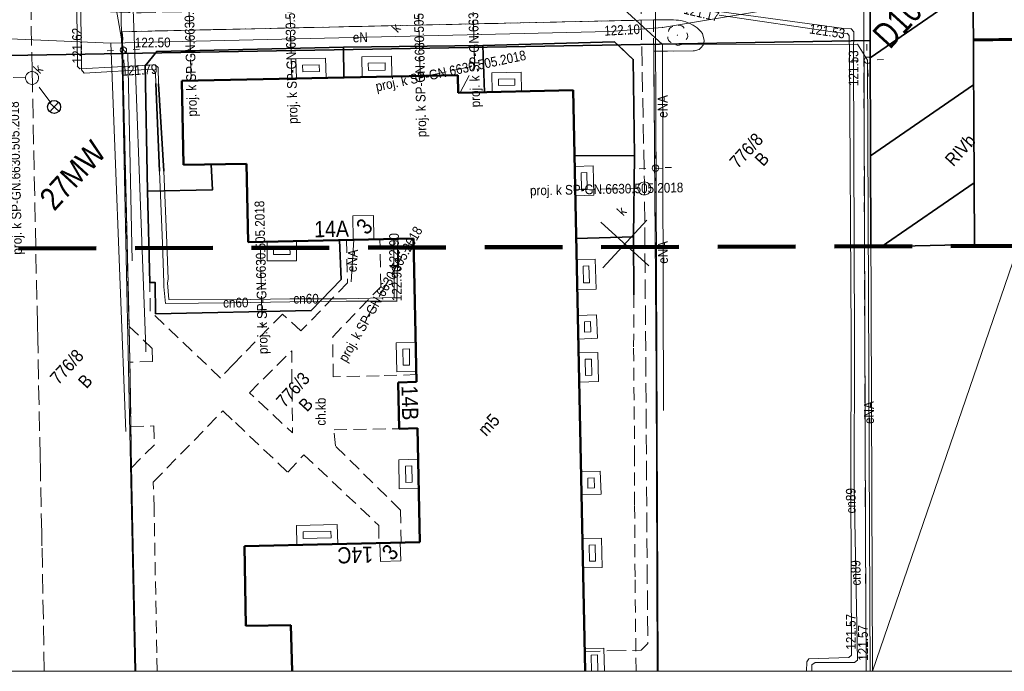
# Model space of a CAD drawing. Header units: metres. Extents: x 0 to 6446955, y 0 to 5658558.
# Tile 6 of 188: x 6441570 to 6441646, y 5653932 to 5653982. Entities that reach past the tile are written whole.
import ezdxf
from ezdxf.enums import TextEntityAlignment as Align

# ---------------------------------------------------------------- set-up
doc = ezdxf.new("R2010")
doc.units = ezdxf.units.M
doc.header["$MEASUREMENT"] = 0
for name, pattern in [('1.0_0.5', [1.5, 1, -0.5]), ('1.5_0.5', [2, 1.5, -0.5]), ('2', [0.9, 0.6, -0.3]), ('219-500', [0]), ('PRZER2-1', [3, 2, -1]), ('PRZER3-1', [4, 3, -1])]:
    doc.linetypes.add(name, pattern=pattern)
doc.layers.get('0').update_dxf_attribs({"color": 2, "linetype": 'CONTINUOUS', "lineweight": 5})
doc.layers.add('1ramki', color=7, linetype='PRZER2-1', lineweight=18)
doc.layers.add('z - MPZT', color=121, linetype='PRZER3-1', lineweight=18)
for name, color, linetype in [('209-oznaczenie konturu klasyfikacyjnego', 7, 'CONTINUOUS'), ('210-oznaczenie konturu użytku gruntowego', 7, 'CONTINUOUS'), ('211-numer działki ewidencyjnej', 7, 'CONTINUOUS'), ('217-kontur klasyfikacyjny', 7, 'CONTINUOUS'), ('218-kontur użytku gruntowego', 7, 'CONTINUOUS'), ('219-działka ewidencyjna', 7, 'CONTINUOUS'), ('238-Punkt adresowy budynku', 7, 'CONTINUOUS'), ('312-budynek ewidencyjny', 7, 'CONTINUOUS'), ('312-oznaczenie budynku ewidencyjnego-Atr117', 7, 'CONTINUOUS'), ('320-blok - kondygnacja nadziemna', 7, 'CONTINUOUS'), ('320-blok - kondygnacja nadziemna-Atr25', 7, 'CONTINUOUS'), ('chodnik', 7, 'CONTINUOUS'), ('chodnik-Atr17', 7, 'CONTINUOUS'), ('drzewo liściaste', 7, 'CONTINUOUS'), ('jezdnia', 7, 'CONTINUOUS'), ('krawężnik', 7, 'CONTINUOUS'), ('latarnia', 7, 'CONTINUOUS'), ('obudowa ochronna przewodu', 7, 'CONTINUOUS'), ('ogrodzenie trwałe', 7, 'CONTINUOUS'), ('Opis_PZ', 24, 'CONTINUOUS'), ('przewód ciepłowniczy', 7, 'CONTINUOUS'), ('przewód ciepłowniczy-Atr1', 7, 'CONTINUOUS'), ('przewód elektroenergetyczny podziemny', 7, 'CONTINUOUS'), ('przewód elektroenergetyczny podziemny-Atr1', 7, 'CONTINUOUS'), ('przewód kanalizacyjny - ob. projektowany', 7, 'CONTINUOUS'), ('przewód kanalizacyjny - ob. projektowany-Atr1', 7, 'CONTINUOUS'), ('przewód telekomunikacyjny podziemny', 7, 'CONTINUOUS'), ('rzedna', 7, 'CONTINUOUS'), ('rzedna-Atr2', 7, 'CONTINUOUS'), ('studnia kanalizacyjna - ob. projektowany', 7, 'CONTINUOUS'), ('studnia kanalizacyjna - ob. projektowany-Atr17', 7, 'CONTINUOUS'), ('taras', 7, 'CONTINUOUS'), ('wylot kanału - ob. projektowany', 7, 'CONTINUOUS'), ('Zakres', 7, 'CONTINUOUS')]:
    doc.layers.add(name, color=color, linetype=linetype)
doc.styles.add('MapaZas', font='geodezja.shx', dxfattribs={"width": 0.9})
doc.styles.get("Standard").update_dxf_attribs({"font": 'Working1250', "width": 0.75})
doc.linetypes.add('902-500', pattern='A,3.75,0,[1,ksztalty.shx,S=0.5,R=0,X=0,Y=0],3.75', length=7.5)
doc.linetypes.add('NLZ', pattern='A,3,-1,[35,msgB.shx,S=0.008,R=0,X=-0.5,Y=0],3', length=7)
doc.linetypes.add('OLZ', pattern='A,3,-1,[36,msgB.shx,S=0.008,R=0,X=-0.5,Y=0],3', length=7)

# ---------------------------------------------------------------- blocks, each defined once
blk = doc.blocks.new('PW01')
at = {"linetype": 'Continuous', "lineweight": 13}
h = blk.add_hatch(color=0, dxfattribs=at)
edge = h.paths.add_edge_path()
edge.add_arc((0, 0), 0.045, 0, 360)
blk = doc.blocks.new('SM01')
at = {"color": 0, "linetype": 'Continuous', "lineweight": 13}
for p, q in [((-0.53, 0.531), (-0.883, 0.884)), ((0.531, 0.531), (0.884, 0.884)), ((-0.53, -0.53), (-0.883, -0.883)), ((0.531, -0.53), (0.884, -0.883))]:
    blk.add_line(p, q, dxfattribs=at)
blk.add_circle((0, 0), 0.25, dxfattribs=at)
blk = doc.blocks.new('OP021')
at = {"linetype": 'Continuous', "lineweight": 13}
h = blk.add_hatch(color=0, dxfattribs=at)
edge = h.paths.add_edge_path()
edge.add_arc((0, 0), 0.05, 0, 360)
at = {"color": 0, "linetype": 'Continuous', "lineweight": 13}
for centre, start, end in [((0, 0.4), 49.272, 130.728), ((-0.38, 0.124), 121.308, 202.548), ((0.38, 0.124), 337.452, 58.692), ((-0.235, -0.324), 193.221, 274.871), ((0.235, -0.324), 265.129, 346.779)]:
    blk.add_arc(centre, 0.4, start, end, dxfattribs=at)
blk = doc.blocks.new('SUKE')
at = {"color": 0, "linetype": 'Continuous'}
for p, q in [((-0.5, 0), (0.5, 0)), ((0, 0.5), (0, -0.5))]:
    blk.add_line(p, q, dxfattribs=at)
blk.add_circle((-0.001, -0.001), 0.5, dxfattribs=at)

msp = doc.modelspace()

# ---------------------------------------------------------------- hatches: boundary and pattern name
at = {"layer": 'z - MPZT', "linetype": 'Continuous', "lineweight": 35}
h = msp.add_hatch(dxfattribs=at)
h.set_pattern_fill('ANSI31', color=0, scale=50, angle=169.52228)
h.set_pattern_definition([(214.52228374, (6262555.529, -2915168.678), (3.5420419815, -5.149411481), [])])
h.paths.add_polyline_path([(6441636.039, 5653988.592), (6441644.041, 5653988.696), (6441644.167, 5653964.845), (6441636.168, 5653964.653), (6441636.081, 5653987.497)])

# ---------------------------------------------------------------- linework, layer by layer
at = {"color": 0, "lineweight": 13}
for p, q in [((6441615.478, 5653963.041), (6441618.855, 5653966.729)), ((6441615.478, 5653963.041), (6441618.855, 5653966.729)), ((6441619.01, 5653963.197), (6441615.323, 5653966.573)), ((6441619.01, 5653963.197), (6441615.323, 5653966.573))]:
    msp.add_line(p, q, dxfattribs=at)
at = {"layer": '1ramki', "color": 0, "linetype": 'Continuous', "lineweight": 18, "flags": 128}
msp.add_lwpolyline([(6441510.604, 5654071.913), (6441940.534, 5654071.913), (6441940.63, 5653931.905), (6441510.701, 5653931.905)], close=True, dxfattribs=at)
msp.add_lwpolyline([(6441510.604, 5654071.913), (6441940.534, 5654071.913), (6441940.63, 5653931.905), (6441510.701, 5653931.905)], close=True, dxfattribs=at)
at = {"layer": '217-kontur klasyfikacyjny', "color": 0, "linetype": 'Continuous', "lineweight": 13}
msp.add_line((6441636.293, 5653931.902), (6441636.293, 5653931.905), dxfattribs=at)
at = {"layer": '217-kontur klasyfikacyjny', "color": 0, "linetype": 'Continuous', "lineweight": 13, "flags": 128}
for points in [[(6441636.293, 5653931.902), (6441655.839, 5653988.848)], [(6441655.839, 5653988.848), (6441636.293, 5653931.902)], [(6441636.081, 5653987.497), (6441636.293, 5653931.902)]]:
    msp.add_lwpolyline(points, dxfattribs=at)
at = {"layer": '218-kontur użytku gruntowego', "color": 0, "linetype": 'Continuous', "lineweight": 13}
for p, q in [((6441636.293, 5653931.905), (6441636.293, 5653931.902)), ((6441636.293, 5653931.902), (6441636.293, 5653931.905))]:
    msp.add_line(p, q, dxfattribs=at)
at = {"layer": '218-kontur użytku gruntowego', "color": 0, "linetype": 'Continuous', "lineweight": 13, "flags": 128}
for points in [[(6441636.293, 5653931.902), (6441636.081, 5653987.497)], [(6441636.081, 5653987.497), (6441636.293, 5653931.902)]]:
    msp.add_lwpolyline(points, dxfattribs=at)
at = {"layer": '219-działka ewidencyjna', "color": 0, "linetype": '219-500', "lineweight": 13}
for points in [[(6441578.175, 5653987.204), (6441579.337, 5653931.905)], [(6441619.512, 5653987.468), (6441619.732, 5653931.905)], [(6441636.293, 5653931.905), (6441636.081, 5653987.497)]]:
    msp.add_lwpolyline(points, dxfattribs=at)
at = {"layer": '312-budynek ewidencyjny', "color": 0, "linetype": 'Continuous', "lineweight": 50, "flags": 128}
for points in [[(6441582.949, 5653977.477), (6441604.27, 5653977.913)], [(6441583.093, 5653971), (6441582.949, 5653977.477)], [(6441604.27, 5653977.913), (6441604.308, 5653976.563)], [(6441604.308, 5653976.563), (6441613.169, 5653976.748)], [(6441587.952, 5653971.079), (6441583.093, 5653971)], [(6441588.084, 5653965.033), (6441587.952, 5653971.079)], [(6441600.847, 5653965.306), (6441588.084, 5653965.033)], [(6441601.08, 5653954.232), (6441600.847, 5653965.306)], [(6441599.666, 5653954.198), (6441601.08, 5653954.232)], [(6441599.753, 5653950.62), (6441599.666, 5653954.198)], [(6441601.153, 5653950.654), (6441599.753, 5653950.62)], [(6441601.342, 5653941.857), (6441601.153, 5653950.654)], [(6441587.809, 5653941.544), (6441601.342, 5653941.857)], [(6441587.903, 5653935.397), (6441587.809, 5653941.544)], [(6441591.382, 5653935.466), (6441587.903, 5653935.397)]]:
    msp.add_lwpolyline(points, dxfattribs=at)
at = {"layer": '312-budynek ewidencyjny', "color": 0, "linetype": 'Continuous', "lineweight": 50}
for points in [[(6441613.169, 5653976.748), (6441614.101, 5653931.905)], [(6441591.48, 5653931.905), (6441591.382, 5653935.466)]]:
    msp.add_lwpolyline(points, dxfattribs=at)
at = {"layer": '320-blok - kondygnacja nadziemna', "color": 0, "linetype": 'Continuous', "lineweight": 13, "flags": 128}
for points in [[(6441596.162, 5653967.06), (6441596.194, 5653965.214), (6441597.793, 5653965.242), (6441597.753, 5653967.094)], [(6441599.863, 5653940.419), (6441599.822, 5653941.825), (6441598.259, 5653941.792), (6441598.293, 5653940.378)]]:
    msp.add_lwpolyline(points, close=True, dxfattribs=at)
at = {"layer": 'chodnik', "color": 0, "linetype": '1.0_0.5', "lineweight": 13}
for points in [[(6441619.669, 5653931.905), (6441619.598, 5653954.835), (6441619.399, 5653979.762), (6441619.377, 5653982.182), (6441578.344, 5653981.273), (6441578.879, 5653958.52), (6441580.667, 5653956.815), (6441580.704, 5653955.819), (6441578.944, 5653955.762), (6441579.022, 5653950.783), (6441580.789, 5653950.832), (6441580.839, 5653949.376), (6441579.063, 5653947.6), (6441579.397, 5653931.905)], [(6441581.055, 5653931.905), (6441581.015, 5653933.324), (6441580.822, 5653944.457), (6441580.754, 5653946.499), (6441586.124, 5653951.995), (6441587.098, 5653951.089), (6441591.139, 5653947.254), (6441592.382, 5653948.611), (6441598.164, 5653943.154), (6441598.189, 5653941.789), (6441599.886, 5653941.821), (6441599.846, 5653944.339), (6441594.822, 5653949.292), (6441594.711, 5653950.533), (6441599.753, 5653950.62), (6441599.666, 5653954.198), (6441601.08, 5653954.232), (6441601.07, 5653954.798), (6441598.207, 5653954.707), (6441594.643, 5653954.635), (6441594.607, 5653957.705), (6441598.322, 5653961.585), (6441598.252, 5653965.255), (6441595.678, 5653965.198), (6441595.746, 5653961.882), (6441592.159, 5653958.17), (6441590.735, 5653959.474), (6441586.942, 5653955.612), (6441585.942, 5653954.535), (6441580.519, 5653959.689), (6441580.479, 5653961.896), (6441580.316, 5653968.959), (6441580.131, 5653978.634), (6441581.016, 5653979.749), (6441595.433, 5653980.079), (6441606.2, 5653980.214), (6441616.366, 5653980.492), (6441617.82, 5653979.133), (6441617.907, 5653971.705), (6441617.828, 5653965.445), (6441617.871, 5653960.945), (6441617.847, 5653956.832), (6441617.92, 5653948.738), (6441617.921, 5653944.696), (6441617.955, 5653938.944), (6441618.031, 5653931.905)]]:
    msp.add_lwpolyline(points, dxfattribs=at)
at = {"layer": 'chodnik', "color": 0, "linetype": '1.0_0.5', "lineweight": 13, "flags": 128}
msp.add_lwpolyline([(6441588.172, 5653953.401), (6441591.441, 5653956.631), (6441591.5, 5653950.299)], close=True, dxfattribs=at)
at = {"layer": 'jezdnia', "color": 0, "linetype": '1.5_0.5', "lineweight": 13}
for points in [[(6441635.804, 5653931.905), (6441635.744, 5653942.587), (6441635.611, 5653983.045)], [(6441579.397, 5653931.905), (6441579.063, 5653947.6), (6441579.022, 5653950.783), (6441578.944, 5653955.762), (6441578.879, 5653958.52), (6441578.344, 5653981.273), (6441619.377, 5653982.182), (6441620.92, 5653982.179), (6441621.119, 5653982.173), (6441621.31, 5653982.161), (6441621.503, 5653982.134), (6441621.696, 5653982.093), (6441621.882, 5653982.03), (6441622.069, 5653981.968), (6441622.25, 5653981.883), (6441622.453, 5653981.765), (6441622.592, 5653981.679), (6441622.745, 5653981.566), (6441622.893, 5653981.43), (6441623.026, 5653981.295), (6441623.16, 5653981.145), (6441623.305, 5653980.592), (6441623.277, 5653980.414), (6441623.246, 5653980.321), (6441623.214, 5653980.241), (6441623.161, 5653980.168), (6441623.1, 5653980.088), (6441623.033, 5653980.014), (6441622.972, 5653979.962), (6441622.896, 5653979.909), (6441622.813, 5653979.877), (6441622.722, 5653979.838), (6441622.638, 5653979.82), (6441622.547, 5653979.794), (6441622.455, 5653979.797), (6441619.399, 5653979.762), (6441619.598, 5653954.835), (6441619.669, 5653931.905)]]:
    msp.add_lwpolyline(points, dxfattribs=at)
at = {"layer": 'krawężnik', "color": 0, "linetype": 'Continuous', "lineweight": 13}
for p, q in [((6441635.611, 5653983.045), (6441635.744, 5653942.587)), ((6441635.744, 5653942.587), (6441635.804, 5653931.905))]:
    msp.add_line(p, q, dxfattribs=at)
msp.add_lwpolyline([(6441619.669, 5653931.905), (6441619.598, 5653954.835), (6441619.399, 5653979.762), (6441622.455, 5653979.797), (6441622.547, 5653979.794), (6441622.638, 5653979.82), (6441622.722, 5653979.838), (6441622.813, 5653979.877), (6441622.896, 5653979.909), (6441622.972, 5653979.962), (6441623.04, 5653980.021), (6441623.1, 5653980.088), (6441623.161, 5653980.168), (6441623.214, 5653980.241), (6441623.246, 5653980.321), (6441623.277, 5653980.414), (6441623.294, 5653980.507), (6441623.305, 5653980.592), (6441623.16, 5653981.145), (6441623.026, 5653981.295), (6441622.893, 5653981.43), (6441622.745, 5653981.566), (6441622.592, 5653981.679), (6441622.417, 5653981.785), (6441622.25, 5653981.883), (6441622.069, 5653981.968), (6441621.882, 5653982.03), (6441621.696, 5653982.093), (6441621.503, 5653982.134), (6441621.31, 5653982.161), (6441621.119, 5653982.173), (6441620.92, 5653982.179), (6441619.377, 5653982.182), (6441578.344, 5653981.273), (6441578.879, 5653958.52), (6441578.944, 5653955.762), (6441579.022, 5653950.783), (6441579.063, 5653947.6), (6441579.397, 5653931.905)], dxfattribs=at)
at = {"layer": 'obudowa ochronna przewodu', "color": 0, "linetype": 'Continuous', "lineweight": 35, "flags": 128}
for points in [[(6441581.225, 5653970.514), (6441580.941, 5653977.268)], [(6441581.154, 5653977.249), (6441581.557, 5653970.507)]]:
    msp.add_lwpolyline(points, dxfattribs=at)
at = {"layer": 'ogrodzenie trwałe', "color": 0, "linetype": '902-500', "lineweight": 35, "flags": 128}
for points in [[(6441606.2, 5653980.214), (6441616.366, 5653980.492), (6441617.82, 5653979.133), (6441617.907, 5653971.705)], [(6441580.316, 5653968.959), (6441580.131, 5653978.634), (6441581.016, 5653979.749), (6441595.433, 5653980.079)], [(6441595.433, 5653980.079), (6441606.2, 5653980.214)], [(6441595.433, 5653980.079), (6441595.459, 5653977.738)], [(6441606.2, 5653980.214), (6441606.324, 5653976.602)], [(6441617.907, 5653971.705), (6441613.278, 5653971.699)], [(6441617.907, 5653971.705), (6441617.828, 5653965.445)], [(6441585.229, 5653971.023), (6441585.323, 5653969.052), (6441580.316, 5653968.959)], [(6441580.316, 5653968.959), (6441580.479, 5653961.896), (6441580.91, 5653961.908), (6441580.931, 5653959.502), (6441592.946, 5653959.741), (6441595.268, 5653962.144), (6441595.141, 5653965.189)], [(6441617.828, 5653965.445), (6441613.41, 5653965.314)], [(6441617.828, 5653965.445), (6441617.871, 5653960.945)]]:
    msp.add_lwpolyline(points, dxfattribs=at)
at = {"layer": 'przewód ciepłowniczy', "color": 0, "linetype": 'Continuous', "lineweight": 13}
for p, q in [((6441624.63, 5653982.795), (6441633.894, 5653981.54)), ((6441633.541, 5653981.199), (6441624.464, 5653982.554)), ((6441634.357, 5653981.143), (6441633.541, 5653981.199)), ((6441633.894, 5653981.54), (6441634.646, 5653981.502)), ((6441634.487, 5653980.943), (6441634.357, 5653981.143)), ((6441634.646, 5653981.502), (6441634.862, 5653981.264)), ((6441634.862, 5653981.264), (6441634.82, 5653979.648)), ((6441634.522, 5653979.65), (6441634.487, 5653980.943)), ((6441634.632, 5653957.72), (6441634.522, 5653979.65)), ((6441634.82, 5653979.648), (6441634.911, 5653957.329)), ((6441634.617, 5653946.168), (6441634.632, 5653957.72)), ((6441634.911, 5653957.329), (6441634.87, 5653946.207)), ((6441634.667, 5653933.133), (6441634.617, 5653946.168)), ((6441634.87, 5653946.207), (6441635.123, 5653932.756)), ((6441631.196, 5653931.905), (6441631.214, 5653932.634)), ((6441631.214, 5653932.634), (6441631.374, 5653932.867)), ((6441631.374, 5653932.867), (6441634.47, 5653932.961)), ((6441631.854, 5653932.577), (6441631.614, 5653932.404)), ((6441634.911, 5653932.584), (6441631.854, 5653932.577)), ((6441634.47, 5653932.961), (6441634.667, 5653933.133)), ((6441635.123, 5653932.756), (6441634.911, 5653932.584)), ((6441631.614, 5653932.404), (6441631.6, 5653931.905))]:
    msp.add_line(p, q, dxfattribs=at)
at = {"layer": 'przewód ciepłowniczy', "color": 0, "linetype": 'Continuous', "lineweight": 13, "flags": 128}
for points in [[(6441581.897, 5653962.156), (6441581.795, 5653964.962), (6441581.557, 5653970.507), (6441581.154, 5653977.249), (6441581.12, 5653978.515), (6441580.906, 5653978.71), (6441575.073, 5653978.397), (6441574.888, 5653978.594), (6441574.749, 5653991.71), (6441574.671, 5653997.001), (6441573.931, 5654006.736), (6441573.869, 5654007.837), (6441573.639, 5654008.075), (6441570.917, 5654007.991), (6441570.835, 5654007.93)], [(6441581.555, 5653961.886), (6441581.464, 5653964.926), (6441581.225, 5653970.514), (6441580.941, 5653977.268), (6441580.927, 5653978.081), (6441580.68, 5653978.375), (6441575.406, 5653978.079), (6441575.204, 5653978.318), (6441575.068, 5653991.689), (6441574.969, 5653996.986), (6441574.687, 5654006.762), (6441574.679, 5654008.234), (6441574.451, 5654008.443), (6441571.438, 5654008.382), (6441570.962, 5654007.936)], [(6441581.555, 5653961.886), (6441581.569, 5653961.576), (6441581.703, 5653960.286), (6441586.79, 5653960.348), (6441591.302, 5653960.419), (6441595.66, 5653960.469), (6441599.56, 5653960.464), (6441599.645, 5653965.281)], [(6441581.897, 5653962.156), (6441581.846, 5653961.878), (6441581.966, 5653960.588), (6441586.787, 5653960.581), (6441591.306, 5653960.66), (6441595.673, 5653960.647), (6441599.356, 5653960.76), (6441599.341, 5653965.275)]]:
    msp.add_lwpolyline(points, dxfattribs=at)
at = {"layer": 'przewód elektroenergetyczny podziemny', "color": 0, "linetype": 'Continuous', "lineweight": 13}
for p, q in [((6441620.084, 5653980.288), (6441635.145, 5653980.3)), ((6441635.145, 5653980.3), (6441635.9, 5653979.066)), ((6441635.9, 5653979.066), (6441635.98, 5653961.028)), ((6441635.98, 5653961.028), (6441636.066, 5653942.686)), ((6441636.066, 5653942.686), (6441636.101, 5653931.905))]:
    msp.add_line(p, q, dxfattribs=at)
at = {"layer": 'przewód elektroenergetyczny podziemny', "color": 0, "linetype": 'Continuous', "lineweight": 13, "flags": 128}
for points in [[(6441586.653, 5653992.525), (6441577.678, 5653992.689), (6441577.876, 5653983.071), (6441578.442, 5653979.855), (6441578.788, 5653979.551), (6441579.11, 5653963.569)], [(6441620.084, 5653980.288), (6441617.083, 5653983.008), (6441616.87, 5653992.815)], [(6441577.485, 5653980.379), (6441615.984, 5653981.289), (6441620.082, 5653981.604), (6441631.494, 5653983.494), (6441631.523, 5653986.68)], [(6441577.485, 5653980.379), (6441560.019, 5653981.131), (6441534.779, 5653980.798), (6441531.57, 5653978.936), (6441530.112, 5653976.529), (6441530.633, 5653955.375), (6441531.349, 5653955.032), (6441531.668, 5653948.598), (6441531.344, 5653948.244), (6441530.687, 5653948.208)], [(6441578.628, 5653950.397), (6441577.751, 5653973.044), (6441577.485, 5653980.379)], [(6441620.095, 5653970.705), (6441620.084, 5653980.288)], [(6441619.534, 5653970.744), (6441620.095, 5653970.705)], [(6441620.153, 5653952.035), (6441620.095, 5653970.705)], [(6441596.026, 5653961.965), (6441596.23, 5653965.208)]]:
    msp.add_lwpolyline(points, dxfattribs=at)
at = {"layer": 'przewód kanalizacyjny - ob. projektowany', "color": 0, "linetype": '1.5_0.5', "lineweight": 13, "flags": 128}
for points in [[(6441539.471, 5653982.576), (6441545.22, 5653982.709), (6441545.722, 5653982.724), (6441549.887, 5653982.801), (6441550.396, 5653982.809), (6441560.976, 5653983.006), (6441561.973, 5653983.029), (6441569.328, 5653983.169), (6441570.334, 5653983.157), (6441578.838, 5653982.746), (6441579.816, 5653982.732), (6441590.818, 5653982.976), (6441591.815, 5653982.999), (6441600.741, 5653983.137), (6441601.746, 5653983.153), (6441617.913, 5653983.455), (6441618.422, 5653982.975), (6441618.676, 5653969.672), (6441618.684, 5653968.675), (6441618.755, 5653959.823), (6441618.764, 5653958.826), (6441618.807, 5653951.75), (6441618.814, 5653951.255), (6441618.863, 5653944.377), (6441618.864, 5653943.874), (6441618.936, 5653934.032), (6441618.435, 5653933.515), (6441614.086, 5653933.429)], [(6441583.672, 5653977.629), (6441583.499, 5653983.63)], [(6441605.555, 5653978.635), (6441605.436, 5653984.059)], [(6441601.363, 5653977.863), (6441601.252, 5653982.643)], [(6441591.449, 5653977.653), (6441591.328, 5653982.482)], [(6441601.901, 5653977.859), (6441605.555, 5653978.635)], [(6441604.442, 5653976.576), (6441605.555, 5653978.635)], [(6441567.945, 5653977.778), (6441570.906, 5653977.711)], [(6441572.846, 5653975.786), (6441571.703, 5653977.307)], [(6441613.337, 5653969.069), (6441618.188, 5653969.17)], [(6441597.186, 5653959.086), (6441600.757, 5653965.28)], [(6441589.019, 5653964.855), (6441589.168, 5653958.414)]]:
    msp.add_lwpolyline(points, dxfattribs=at)
at = {"layer": 'przewód kanalizacyjny - ob. projektowany', "color": 0, "linetype": '1.5_0.5', "lineweight": 13}
msp.add_lwpolyline([(6441572.337, 5653931.905), (6441572.158, 5653941.583), (6441572.135, 5653942.58), (6441572.034, 5653947.46), (6441572.011, 5653948.457), (6441571.828, 5653957.6), (6441571.805, 5653958.597), (6441571.417, 5653977.202), (6441571.395, 5653978.199), (6441571.285, 5653983.411)], dxfattribs=at)
at = {"layer": 'przewód telekomunikacyjny podziemny', "color": 0, "linetype": 'Continuous', "lineweight": 13, "flags": 128}
msp.add_lwpolyline([(6441530.432, 5653989.348), (6441530.794, 5653988.988), (6441563.234, 5653989.441), (6441563.578, 5653989.668), (6441563.948, 5653989.451), (6441578.52, 5653989.654), (6441578.882, 5653989.797), (6441578.972, 5653989.185), (6441580.17, 5653956.85), (6441580.177, 5653956.546)], dxfattribs=at)
at = {"layer": 'studnia kanalizacyjna - ob. projektowany', "color": 0, "linetype": 'Continuous', "lineweight": 13, "flags": 128}
for points in [[(6441571.382, 5653977.194), (6441571.275, 5653977.21), (6441571.182, 5653977.242), (6441571.095, 5653977.294), (6441571.013, 5653977.369), (6441570.96, 5653977.458), (6441570.913, 5653977.555), (6441570.895, 5653977.654), (6441570.897, 5653977.76), (6441570.921, 5653977.86), (6441570.966, 5653977.954), (6441571.033, 5653978.042), (6441571.108, 5653978.109), (6441571.205, 5653978.156), (6441571.303, 5653978.188), (6441571.409, 5653978.2), (6441571.516, 5653978.183), (6441571.609, 5653978.152), (6441571.696, 5653978.099), (6441571.777, 5653978.025), (6441571.831, 5653977.935), (6441571.878, 5653977.838), (6441571.896, 5653977.74), (6441571.894, 5653977.634), (6441571.87, 5653977.534), (6441571.824, 5653977.44), (6441571.757, 5653977.352), (6441571.683, 5653977.285), (6441571.585, 5653977.238), (6441571.488, 5653977.205)], [(6441618.295, 5653968.842), (6441618.241, 5653968.931), (6441618.194, 5653969.028), (6441618.176, 5653969.127), (6441618.178, 5653969.233), (6441618.202, 5653969.333), (6441618.248, 5653969.427), (6441618.314, 5653969.515), (6441618.389, 5653969.582), (6441618.486, 5653969.629), (6441618.584, 5653969.661), (6441618.69, 5653969.673), (6441618.797, 5653969.656), (6441618.89, 5653969.625), (6441618.977, 5653969.572), (6441619.058, 5653969.498), (6441619.112, 5653969.408), (6441619.159, 5653969.311), (6441619.177, 5653969.213), (6441619.175, 5653969.107), (6441619.151, 5653969.007), (6441619.105, 5653968.913), (6441619.038, 5653968.825), (6441618.964, 5653968.758), (6441618.867, 5653968.711), (6441618.769, 5653968.678), (6441618.663, 5653968.667), (6441618.556, 5653968.683), (6441618.463, 5653968.714), (6441618.376, 5653968.767)]]:
    msp.add_lwpolyline(points, close=True, dxfattribs=at)
at = {"layer": 'taras', "color": 0, "lineweight": 13}
for p, q in [((6441591.765, 5653979.167), (6441594.041, 5653979.239)), ((6441591.803, 5653977.654), (6441591.765, 5653979.167)), ((6441594.041, 5653979.239), (6441594.094, 5653977.713)), ((6441596.847, 5653979.328), (6441599.145, 5653979.379)), ((6441596.88, 5653977.765), (6441596.847, 5653979.328)), ((6441597.357, 5653978.839), (6441598.655, 5653978.868)), ((6441597.369, 5653978.276), (6441597.357, 5653978.839)), ((6441598.655, 5653978.868), (6441598.667, 5653978.305)), ((6441599.145, 5653979.379), (6441599.178, 5653977.817)), ((6441592.277, 5653978.683), (6441593.558, 5653978.724)), ((6441592.29, 5653978.167), (6441592.277, 5653978.683)), ((6441593.576, 5653978.2), (6441592.29, 5653978.167)), ((6441593.558, 5653978.724), (6441593.576, 5653978.2)), ((6441598.667, 5653978.305), (6441597.369, 5653978.276)), ((6441606.902, 5653978.093), (6441609.158, 5653978.143)), ((6441606.932, 5653976.615), (6441606.902, 5653978.093)), ((6441609.158, 5653978.143), (6441609.187, 5653976.665)), ((6441594.094, 5653977.713), (6441591.803, 5653977.654)), ((6441599.178, 5653977.817), (6441596.88, 5653977.765)), ((6441607.412, 5653977.604), (6441608.668, 5653977.632)), ((6441607.422, 5653977.126), (6441607.412, 5653977.604)), ((6441608.668, 5653977.632), (6441608.678, 5653977.154)), ((6441609.187, 5653976.665), (6441606.932, 5653976.615)), ((6441608.678, 5653977.154), (6441607.422, 5653977.126)), ((6441613.293, 5653970.872), (6441614.721, 5653970.907)), ((6441613.336, 5653968.609), (6441613.293, 5653970.872)), ((6441614.721, 5653970.907), (6441614.785, 5653968.652)), ((6441613.802, 5653970.384), (6441614.236, 5653970.395)), ((6441613.826, 5653969.124), (6441613.802, 5653970.384)), ((6441614.236, 5653970.395), (6441614.271, 5653969.137)), ((6441614.271, 5653969.137), (6441613.826, 5653969.124)), ((6441614.785, 5653968.652), (6441613.336, 5653968.609)), ((6441589.54, 5653965.069), (6441591.803, 5653965.112)), ((6441589.55, 5653963.569), (6441589.54, 5653965.069)), ((6441590.043, 5653964.579), (6441591.307, 5653964.603)), ((6441590.047, 5653964.072), (6441590.043, 5653964.579)), ((6441591.307, 5653964.603), (6441591.311, 5653964.081)), ((6441591.803, 5653965.112), (6441591.814, 5653963.584)), ((6441591.311, 5653964.081), (6441590.047, 5653964.072)), ((6441613.448, 5653963.666), (6441614.883, 5653963.708)), ((6441613.493, 5653961.361), (6441613.448, 5653963.666)), ((6441614.883, 5653963.708), (6441614.949, 5653961.397)), ((6441591.814, 5653963.584), (6441589.55, 5653963.569)), ((6441613.957, 5653963.181), (6441614.397, 5653963.194)), ((6441613.983, 5653961.873), (6441613.957, 5653963.181)), ((6441614.397, 5653963.194), (6441614.435, 5653961.884)), ((6441614.949, 5653961.397), (6441613.493, 5653961.361)), ((6441614.435, 5653961.884), (6441613.983, 5653961.873)), ((6441613.539, 5653959.353), (6441614.987, 5653959.41)), ((6441613.576, 5653957.543), (6441613.539, 5653959.353)), ((6441614.987, 5653959.41), (6441615.059, 5653957.622)), ((6441614.049, 5653958.872), (6441614.507, 5653958.89)), ((6441614.065, 5653958.07), (6441614.049, 5653958.872)), ((6441614.507, 5653958.89), (6441614.539, 5653958.095)), ((6441615.059, 5653957.622), (6441613.576, 5653957.543)), ((6441614.539, 5653958.095), (6441614.065, 5653958.07)), ((6441599.51, 5653957.256), (6441601.023, 5653957.294)), ((6441599.567, 5653955.007), (6441599.51, 5653957.256)), ((6441601.023, 5653957.294), (6441601.059, 5653955.038)), ((6441600.023, 5653956.768), (6441600.532, 5653956.781)), ((6441600.054, 5653955.517), (6441600.023, 5653956.768)), ((6441600.532, 5653956.781), (6441600.551, 5653955.527)), ((6441613.595, 5653956.468), (6441615.072, 5653956.511)), ((6441613.645, 5653954.212), (6441613.595, 5653956.468)), ((6441615.072, 5653956.511), (6441615.143, 5653954.264)), ((6441600.551, 5653955.527), (6441600.054, 5653955.517)), ((6441614.106, 5653955.983), (6441614.588, 5653955.997)), ((6441614.133, 5653954.729), (6441614.106, 5653955.983)), ((6441614.588, 5653955.997), (6441614.627, 5653954.746)), ((6441601.059, 5653955.038), (6441599.567, 5653955.007)), ((6441614.627, 5653954.746), (6441614.133, 5653954.729)), ((6441615.143, 5653954.264), (6441613.645, 5653954.212)), ((6441599.71, 5653948.219), (6441601.209, 5653948.257)), ((6441599.753, 5653945.97), (6441599.71, 5653948.219)), ((6441600.22, 5653947.732), (6441600.719, 5653947.744)), ((6441600.243, 5653946.478), (6441600.22, 5653947.732)), ((6441600.719, 5653947.744), (6441600.743, 5653946.486)), ((6441601.209, 5653948.257), (6441601.252, 5653945.994)), ((6441613.794, 5653947.282), (6441615.271, 5653947.34)), ((6441613.83, 5653945.514), (6441613.794, 5653947.282)), ((6441615.271, 5653947.34), (6441615.349, 5653945.574)), ((6441600.743, 5653946.486), (6441600.243, 5653946.478)), ((6441614.304, 5653946.802), (6441614.793, 5653946.821)), ((6441614.319, 5653946.034), (6441614.304, 5653946.802)), ((6441614.793, 5653946.821), (6441614.827, 5653946.054)), ((6441601.252, 5653945.994), (6441599.753, 5653945.97)), ((6441615.349, 5653945.574), (6441613.83, 5653945.514)), ((6441614.827, 5653946.054), (6441614.319, 5653946.034)), ((6441591.808, 5653943.157), (6441594.955, 5653943.218)), ((6441591.839, 5653941.637), (6441591.808, 5653943.157)), ((6441594.955, 5653943.218), (6441594.993, 5653941.705)), ((6441592.318, 5653942.667), (6441594.468, 5653942.708)), ((6441592.329, 5653942.147), (6441592.318, 5653942.667)), ((6441594.468, 5653942.708), (6441594.481, 5653942.194)), ((6441594.993, 5653941.705), (6441591.839, 5653941.637)), ((6441594.481, 5653942.194), (6441592.329, 5653942.147)), ((6441613.901, 5653942.127), (6441615.357, 5653942.163)), ((6441613.943, 5653939.878), (6441613.901, 5653942.127)), ((6441614.41, 5653941.639), (6441614.872, 5653941.651)), ((6441614.434, 5653940.388), (6441614.41, 5653941.639)), ((6441614.872, 5653941.651), (6441614.907, 5653940.398)), ((6441615.357, 5653942.163), (6441615.421, 5653939.908)), ((6441614.907, 5653940.398), (6441614.434, 5653940.388)), ((6441615.421, 5653939.908), (6441613.943, 5653939.878)), ((6441614.07, 5653933.62), (6441615.54, 5653933.67)), ((6441614.099, 5653931.905), (6441614.07, 5653933.62)), ((6441615.54, 5653933.67), (6441615.586, 5653931.905)), ((6441614.579, 5653933.137), (6441615.054, 5653933.153)), ((6441614.599, 5653931.913), (6441614.579, 5653933.137)), ((6441615.054, 5653933.153), (6441615.086, 5653931.892)), ((6441614.099, 5653931.905), (6441614.349, 5653931.909)), ((6441614.599, 5653931.913), (6441614.349, 5653931.909)), ((6441615.086, 5653931.892), (6441615.336, 5653931.898)), ((6441615.586, 5653931.905), (6441615.336, 5653931.898))]:
    msp.add_line(p, q, dxfattribs=at)
at = {"layer": 'z - MPZT', "color": 0, "linetype": 'Continuous', "lineweight": 35}
msp.add_lwpolyline([(6441636.039, 5653988.592), (6441644.041, 5653988.696), (6441644.167, 5653964.845), (6441636.168, 5653964.653), (6441636.081, 5653987.497), (6441636.039, 5653988.592)], dxfattribs=at)
at = {"layer": 'z - MPZT', "color": 0, "linetype": 'NLZ', "lineweight": 35}
for points in [[(6441644.084, 5653980.697), (6441720.036, 5653981.694)], [(6441526.484, 5653978.548), (6441551.815, 5653979.129), (6441636.107, 5653980.592)]]:
    msp.add_lwpolyline(points, dxfattribs=at)
at = {"layer": 'z - MPZT', "color": 0, "linetype": '2', "lineweight": 50, "ltscale": 5}
msp.add_lwpolyline([(6441644.085, 5653980.597), (6441719.941, 5653981.593), (6441720.88, 5653964.482)], dxfattribs=at)
at = {"layer": 'Zakres', "color": 221, "linetype": '2', "lineweight": 100, "ltscale": 10, "flags": 128}
msp.add_lwpolyline([(6441936.582, 5653958.55), (6441935.717, 5654034.918), (6441872.503, 5654035.892), (6441809.024, 5654031.333), (6441528.91, 5654030.481), (6441525.825, 5653964.428), (6441801.954, 5653965.105), (6441838.027, 5653951.207)], close=True, dxfattribs=at)

# ---------------------------------------------------------------- block references
at = {"layer": 'drzewo liściaste', "color": 0, "linetype": 'Continuous', "lineweight": 13, "rotation": 47.52228373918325}
msp.add_blockref('OP021', (6441621.227, 5653981.003), dxfattribs=at)
at = {"layer": 'latarnia', "color": 0, "linetype": 'Continuous', "lineweight": 13, "rotation": 47.52228373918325}
for p in [(6441578.442, 5653979.855), (6441635.9, 5653979.066), (6441619.534, 5653970.744)]:
    msp.add_blockref('SM01', p, dxfattribs=at)
at = {"layer": 'rzedna', "color": 0, "linetype": 'Continuous', "lineweight": 13, "rotation": 47.52228373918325}
for p in [(6441620.082, 5653981.604), (6441634.357, 5653981.143), (6441634.646, 5653981.502), (6441577.485, 5653980.379), (6441574.888, 5653978.594), (6441580.68, 5653978.375), (6441599.342, 5653965.26), (6441599.56, 5653960.464), (6441634.47, 5653932.961), (6441634.911, 5653932.584)]:
    msp.add_blockref('PW01', p, dxfattribs=at)
at = {"layer": 'wylot kanału - ob. projektowany', "color": 0, "linetype": 'Continuous', "lineweight": 13, "rotation": 47.52228373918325}
msp.add_blockref('SUKE', (6441573.093, 5653975.464), dxfattribs=at)

# ---------------------------------------------------------------- texts
at = {"layer": '209-oznaczenie konturu klasyfikacyjnego', "color": 0, "linetype": 'Continuous', "lineweight": 13, "style": 'MapaZas', "width": 0.9}
for s, p in [('RIVb', (6441641.797, 5653971.484)), ('B', (6441627.111, 5653971.488))]:
    msp.add_text(s, height=1, rotation=47.52228, dxfattribs=at).set_placement(p, align=Align.TOP_LEFT)
at = {"layer": '210-oznaczenie konturu użytku gruntowego', "color": 0, "linetype": 'Continuous', "lineweight": 13, "style": 'MapaZas', "width": 0.9}
for p in [(6441575.595, 5653953.66), (6441592.631, 5653951.862)]:
    msp.add_text('B', height=1, rotation=47.52228, dxfattribs=at).set_placement(p)
at = {"layer": '211-numer działki ewidencyjnej', "color": 0, "linetype": 'Continuous', "lineweight": 13, "style": 'MapaZas', "width": 0.9}
for s, p in [('776/8', (6441625.159, 5653971.326)), ('776/8', (6441572.687, 5653954.633)), ('776/3', (6441590.149, 5653952.865))]:
    msp.add_text(s, height=1, rotation=47.52228, dxfattribs=at).set_placement(p, align=Align.TOP_LEFT)
at = {"layer": '238-Punkt adresowy budynku', "color": 0, "linetype": 'Continuous', "lineweight": 13, "style": 'MapaZas', "width": 0.9}
for s, rotation, p in [('14A', 1.21628, (6441594.529, 5653965.424)), ('14B', 271.38828, (6441599.949, 5653952.596)), ('14C', 181.31928, (6441596.333, 5653941.495))]:
    msp.add_text(s, height=1.25, rotation=rotation, dxfattribs=at).set_placement(p, align=Align.CENTER)
at = {"layer": '312-oznaczenie budynku ewidencyjnego-Atr117', "color": 0, "lineweight": 13, "style": 'MapaZas', "width": 0.9}
msp.add_text('m5', height=1, rotation=47.52228, dxfattribs=at).set_placement((6441606.655, 5653950.931), align=Align.MIDDLE_CENTER)
at = {"layer": '320-blok - kondygnacja nadziemna-Atr25', "color": 0, "lineweight": 13, "style": 'MapaZas', "width": 0.9}
for p in [(6441597.229, 5653965.514), (6441599.214, 5653940.362)]:
    msp.add_text('3', height=1.25, rotation=47.52228, dxfattribs=at).set_placement(p)
at = {"layer": 'chodnik-Atr17', "color": 0, "lineweight": 13, "style": 'MapaZas', "width": 0.9}
msp.add_text('ch.kb', height=0.75, rotation=89.87928, dxfattribs=at).set_placement((6441594.059, 5653950.858))
at = {"layer": 'Opis_PZ', "width": 0.8}
msp.add_text('D10', height=2, rotation=47.52228, dxfattribs=at).set_placement((6441640.282, 5653982.744), align=Align.RIGHT)
at = {"layer": 'przewód ciepłowniczy-Atr1', "color": 0, "lineweight": 13, "style": 'MapaZas', "width": 0.9}
for s, rotation, p in [('cn60', 0.66228, (6441587.122, 5653960.355)), ('cn60', 359.83228, (6441592.552, 5653960.658)), ('cn89', 90.22228, (6441634.616, 5653945.057)), ('cn89', 91.07628, (6441634.996, 5653939.489))]:
    msp.add_text(s, height=0.75, rotation=rotation, dxfattribs=at).set_placement(p, align=Align.MIDDLE_CENTER)
at = {"layer": 'przewód elektroenergetyczny podziemny-Atr1', "color": 0, "lineweight": 13, "style": 'MapaZas', "width": 0.9}
for s, rotation, p in [('eN', 1.35328, (6441596.738, 5653980.837)), ('eNA', 90.06928, (6441620.089, 5653975.496)), ('eNA', 86.40228, (6441596.131, 5653963.59)), ('eNA', 90.18228, (6441620.111, 5653964.236)), ('eNA', 90.26928, (6441636.022, 5653951.864))]:
    msp.add_text(s, height=0.75, rotation=rotation, dxfattribs=at).set_placement(p, align=Align.MIDDLE_CENTER)
at = {"layer": 'przewód kanalizacyjny - ob. projektowany-Atr1', "color": 0, "lineweight": 13, "style": 'MapaZas', "width": 0.9}
for rotation, p in [(91.25228, (6441605.492, 5653981.351)), (91.64428, (6441583.589, 5653980.633)), (91.43128, (6441591.385, 5653980.071)), (91.33228, (6441601.332, 5653979.044)), (12.00228, (6441603.724, 5653978.25)), (91.21628, (6441570.115, 5653969.975)), (1.18628, (6441615.762, 5653969.126)), (91.34228, (6441589.082, 5653962.303)), (60.04228, (6441598.298, 5653961.01))]:
    msp.add_text('proj. k SP-GN.6630.505.2018', height=0.75, rotation=rotation, dxfattribs=at).set_placement(p, align=Align.MIDDLE_CENTER)
at = {"layer": 'rzedna-Atr2', "color": 0, "lineweight": 13, "style": 'MapaZas', "width": 0.9}
for s, rotation, p in [('121.17', 346.74128, (6441621.746, 5653983.036)), ('121.62', 90.60628, (6441574.885, 5653978.813)), ('121.53', 351.50128, (6441631.432, 5653981.516)), ('122.50', 0.42228, (6441579.33, 5653980.425)), ('121.53', 90.23128, (6441634.834, 5653977.073)), ('121.79', 3.21128, (6441578.308, 5653978.242)), ('122.90', 90.19128, (6441599.351, 5653962.961)), ('122.90', 90.18828, (6441599.56, 5653960.464)), ('121.57', 90.22128, (6441634.627, 5653933.563)), ('121.57', 90.22128, (6441635.564, 5653932.705))]:
    msp.add_text(s, height=0.75, rotation=rotation, dxfattribs=at).set_placement(p, align=Align.MIDDLE_LEFT)
msp.add_text('122.10', height=0.75, rotation=2.71828, dxfattribs=at).set_placement((6441618.333, 5653981.47), align=Align.MIDDLE_RIGHT)
at = {"layer": 'studnia kanalizacyjna - ob. projektowany-Atr17', "color": 0, "lineweight": 13, "style": 'MapaZas', "width": 0.9}
for p in [(6441599.612, 5653981.148), (6441571.992, 5653977.978), (6441617.045, 5653967.003)]:
    msp.add_text('k', height=0.75, rotation=47.52228, dxfattribs=at).set_placement(p)
at = {"layer": 'z - MPZT', "color": 0, "linetype": 'OLZ', "lineweight": 35, "style": 'MapaZas', "width": 0.9}
msp.add_text('27MW', height=1.75, rotation=47.48211, dxfattribs=at).set_placement((6441574.513, 5653970.202), align=Align.MIDDLE)

doc.saveas('drawing.dxf')
